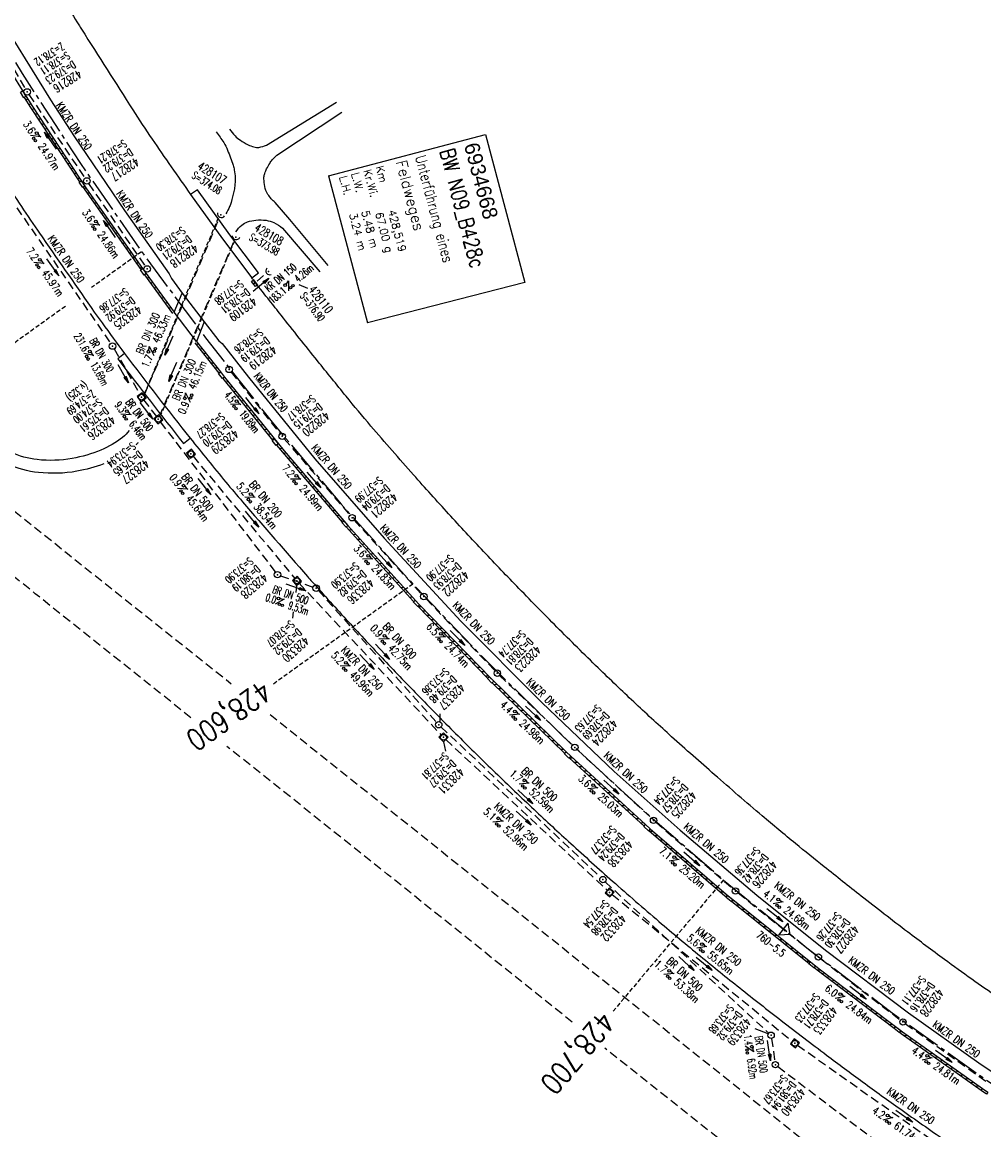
# Model space of a CAD drawing. Extents: x 450316 to 454644, y 428795 to 436505.
# Tile 5 of 256: x 453074 to 453298, y 429508 to 429766. Entities that reach past the tile are written whole.
import ezdxf
from ezdxf.enums import TextEntityAlignment as Align

# ---------------------------------------------------------------- set-up
doc = ezdxf.new("R2010")
doc.units = 0
doc.header["$LTSCALE"] = 2
doc.header["$MEASUREMENT"] = 0
for name, pattern in [('ACHSE', [5.5, 4, -0.5, 0.5, -0.5]), ('AUSGEZOGEN', [0]), ('GESTRICH-X2', [1.5, 1, -0.5]), ('GESTRICHELT', [0.75, 0.5, -0.25])]:
    doc.linetypes.add(name, pattern=pattern)
doc.layers.get('0').update_dxf_attribs({"linetype": 'CONTINUOUS'})
for name, color, linetype in [('ACHSETOP', 1, 'ACHSE'), ('BAUWO', 1, 'CONTINUOUS'), ('BAUWUTOP', 1, 'GESTRICHELT'), ('BW-SCHRIFT', 1, 'AUSGEZOGEN'), ('FBR', 8, 'CONTINUOUS'), ('HEKTOM', 1, 'GESTRICHELT'), ('KANAL', 7, 'GESTRICH-X2'), ('Netzknoten_PKT', 7, 'CONTINUOUS'), ('Netzknoten_PKT-NR', 7, 'CONTINUOUS'), ('Netzknoten_SIGNATUR', 7, 'CONTINUOUS'), ('PFEIL', 7, 'CONTINUOUS'), ('RINNE', 8, 'CONTINUOUS'), ('SCHACHTNR', 6, 'CONTINUOUS'), ('SCHRIFT', 7, 'AUSGEZOGEN'), ('SCHSYMBOL', 7, 'CONTINUOUS'), ('TEXTO', 4, 'CONTINUOUS'), ('TEXTU', 4, 'CONTINUOUS'), ('WEG', 8, 'AUSGEZOGEN')]:
    doc.layers.add(name, color=color, linetype=linetype)
doc.styles.add('ROMANS', font='romans.shx', dxfattribs={"width": 0.8})
doc.styles.add('UNIR-O', font='unir_o.shx', dxfattribs={"height": 2.5})

# ---------------------------------------------------------------- blocks, each defined once
blk = doc.blocks.new('40')
at = {"color": 0}
blk.add_arc((0.02, 0.31), 0.91, 192.5363, 347.4637, dxfattribs=at)
blk.add_point((0, 0), dxfattribs=at)
blk = doc.blocks.new('20')
blk.add_lwpolyline([(-0.75, -0.75), (0.75, -0.75), (0.75, 0.75), (-0.75, 0.75)], close=True)
blk.add_circle((0, 0), 0.676)
blk.add_point((0, 0))
blk = doc.blocks.new('PROM')
blk.add_line((1.57, 1.82), (0.02, 0.02))
for centre, radius in [((0.32, 1.51), 0.317), ((0.94, 0.29), 0.283), ((1.64, 0.29), 0.283)]:
    blk.add_circle(centre, radius)
blk.add_arc((0.99, 2.68), 1.03, 239.1414, 303.3549)
blk = doc.blocks.new('PFEIL2')
at = {"color": 0}
for p, q in [((0.88, 0), (-2.4, -0.01)), ((0.88, -0.27), (0.88, 0.28)), ((0.88, 0.28), (2.43, 0.01)), ((0.91, 0.27), (0.88, 0.26)), ((0.97, 0.26), (0.88, 0.25)), ((1.02, 0.25), (0.88, 0.23)), ((1.07, 0.24), (0.88, 0.21)), ((1.13, 0.23), (0.88, 0.19)), ((1.18, 0.22), (0.88, 0.17)), ((1.24, 0.21), (0.88, 0.15)), ((1.29, 0.21), (0.88, 0.14)), ((1.34, 0.2), (0.88, 0.12)), ((1.4, 0.19), (0.88, 0.1)), ((1.45, 0.18), (0.88, 0.08)), ((1.51, 0.17), (0.88, 0.06)), ((1.56, 0.16), (0.88, 0.04)), ((1.61, 0.15), (0.88, 0.02)), ((1.67, 0.14), (0.88, 0.01)), ((1.72, 0.13), (0.88, -0.01)), ((1.78, 0.12), (0.88, -0.03)), ((1.83, 0.11), (0.88, -0.05)), ((1.88, 0.1), (0.88, -0.07)), ((1.94, 0.09), (0.88, -0.09)), ((2.05, 0.08), (0.88, -0.12)), ((1.99, 0.08), (0.88, -0.11)), ((2.1, 0.07), (0.88, -0.14)), ((2.15, 0.06), (0.88, -0.16)), ((2.21, 0.05), (0.88, -0.18)), ((2.26, 0.04), (0.88, -0.2)), ((2.32, 0.03), (0.88, -0.22)), ((2.37, 0.02), (0.88, -0.23)), ((2.42, 0.01), (0.88, -0.25)), ((2.43, 0.01), (0.88, -0.27))]:
    blk.add_line(p, q, dxfattribs=at)
blk = doc.blocks.new('GST')
at = {"color": 0}
blk.add_circle((0, 0), 0.75, dxfattribs=at)
blk.add_point((0, 0), dxfattribs=at)
blk = doc.blocks.new('10')
blk.add_blockref('GST', (0, 0))
blk = doc.blocks.new('30')
at = {"color": 0}
for p, q in [((-0.75, -0.29), (-0.75, 0.29)), ((-0.75, 0.29), (0.75, 0.29)), ((0.75, 0.29), (0.75, -0.29)), ((0.75, -0.29), (-0.75, -0.29))]:
    blk.add_line(p, q, dxfattribs=at)
blk.add_point((0, 0), dxfattribs=at)
blk = doc.blocks.new('PKT')
at = {"color": 0}
blk.add_circle((0, 0), 0.15, dxfattribs=at)
blk.add_point((0, 0), dxfattribs=at)
blk = doc.blocks.new('Station_Netzknoten')
at = {"layer": 'Netzknoten_SIGNATUR'}
for p, q in [((-1.75, 0.5), (1.75, 0.5)), ((0, -1.5), (-1.75, 0.5)), ((0, -1.5), (1.75, 0.5))]:
    blk.add_line(p, q, dxfattribs=at)
blk.add_point((0, 0), dxfattribs=at)

msp = doc.modelspace()

# ---------------------------------------------------------------- linework, layer by layer
for points in [[(453073.85, 429749.62), (453074.66, 429748.35), (453074.17, 429748.04), (453073.36, 429749.31)], [(453087.53, 429728.68), (453088.37, 429727.44), (453087.89, 429727.11), (453087.04, 429728.35)], [(453101.78, 429708.27), (453102.66, 429707.06), (453102.19, 429706.71), (453101.31, 429707.93)], [(453119.95, 429684.13), (453120.89, 429682.95), (453120.43, 429682.59), (453119.49, 429683.77)], [(453132.43, 429668.56), (453133.38, 429667.4), (453132.93, 429667.03), (453131.98, 429668.19)], [(453148.66, 429649.46), (453149.65, 429648.33), (453149.21, 429647.95), (453148.22, 429649.07)], [(453165.28, 429630.95), (453166.3, 429629.85), (453165.88, 429629.45), (453164.85, 429630.55)], [(453182.53, 429613.12), (453183.59, 429612.05), (453183.18, 429611.64), (453182.12, 429612.71)], [(453200.44, 429595.63), (453201.52, 429594.59), (453201.12, 429594.17), (453200.03, 429595.21)], [(453218.94, 429578.64), (453220.06, 429577.64), (453219.67, 429577.2), (453218.55, 429578.21)], [(453238.07, 429562.15), (453239.24, 429561.21), (453238.88, 429560.76), (453237.71, 429561.7)], [(453257.34, 429546.66), (453258.51, 429545.71), (453258.15, 429545.26), (453256.98, 429546.2)], [(453277.18, 429531.59), (453278.38, 429530.68), (453278.02, 429530.22), (453276.82, 429531.12)], [(453297.42, 429517.17), (453298.66, 429516.33), (453298.34, 429515.84), (453297.09, 429516.69)]]:
    msp.add_lwpolyline(points, close=True)
at = {"layer": 'ACHSETOP', "flags": 128}
msp.add_lwpolyline([(452882.25, 430569.49), (452879.03, 430544.7), (452876.58, 430519.82), (452874.91, 430494.88), (452874.02, 430469.89), (452873.92, 430444.9), (452874.59, 430419.91), (452876.05, 430394.95), (452878.29, 430370.05), (452881.31, 430345.23), (452885.25, 430320.53), (452889.66, 430295.95), (452894.99, 430271.52), (452901.08, 430247.28), (452903.96, 430236.83), (452907.81, 430223.2), (452914.61, 430199.14), (452921.4, 430175.08), (452928.2, 430151.02), (452934.99, 430126.97), (452941.79, 430102.91), (452948.59, 430078.85), (452955.39, 430054.79), (452962.18, 430030.73), (452968.98, 430006.67), (452975.78, 429982.61), (452981.97, 429960.67), (452982.57, 429958.56), (452989.81, 429934.63), (452997.79, 429910.94), (453006.51, 429887.51), (453015.96, 429864.36), (453026.12, 429841.52), (453036.99, 429819.01), (453048.56, 429796.85), (453060.82, 429775.06), (453073.75, 429753.67), (453087.35, 429732.69), (453101.59, 429712.15), (453116.47, 429692.06), (453131.97, 429672.44), (453148.07, 429653.32), (453164.77, 429634.71), (453182.03, 429616.64), (453199.86, 429599.1), (453218.22, 429582.14), (453237.1, 429565.76), (453256.49, 429549.97), (453276.36, 429534.8), (453296.69, 429520.26), (453317.47, 429506.36), (453338.67, 429493.12), (453360.28, 429480.54), (453382.27, 429468.65), (453404.61, 429457.45), (453427.3, 429446.95), (453450.31, 429437.17), (453455.65, 429435.02), (453473.53, 429427.89), (453496.75, 429418.64), (453519.97, 429409.38), (453543.2, 429400.12), (453566.42, 429390.87), (453589.64, 429381.61), (453612.87, 429372.36), (453636.09, 429363.1), (453659.31, 429353.84), (453682.54, 429344.59), (453705.76, 429335.33), (453728.98, 429326.08), (453752.21, 429316.82), (453775.43, 429307.57), (453798.65, 429298.31), (453821.88, 429289.05), (453845.1, 429279.8), (453868.32, 429270.54), (453891.55, 429261.28), (453896.83, 429259.18), (453961.22, 429233.52, -0.000003), (453966.34, 429231.47, -0.000001), (453992.07, 429221.22, -0.003794), (454011.42, 429213.34, -0.001728), (454053.72, 429195.55, -0.007748), (454090.31, 429179.35, -0.005168), (454144.52, 429153.66, -0.006197), (454189.08, 429131.27, -0.006166), (454233.31, 429107.68, -0.005197), (454276.72, 429083.23, -0.005161), (454319.92, 429057.71, -0.004418), (454344.17, 429042.75, -0.003181), (454377.54, 429021.46, -0.001663), (454389.57, 429013.62)], format="xyb", dxfattribs=at)
at = {"layer": 'BAUWO', "flags": 128}
for points in [[(453127.26, 429706.06), (453128.81, 429707.24), (453122.16, 429716.08), (453114.61, 429726.6), (453113.01, 429725.48)], [(453113.01, 429725.48), (453120.42, 429715.18), (453127.26, 429706.06)]]:
    msp.add_lwpolyline(points, dxfattribs=at)
msp.add_lwpolyline([(453109.18, 429698.08), (453111.07, 429702.47), (453116.13, 429695.85), (453114.4, 429691.26)], close=True, dxfattribs=at)
at = {"layer": 'BAUWO'}
msp.add_lwpolyline([(453097.63, 429688.44), (453096.07, 429687.23, 0.006574), (453111.34, 429667.5), (453112.89, 429668.7)], format="xyb", dxfattribs=at)
msp.add_arc((454024.04, 430388.94), 1161.45, 217.09464, 218.3254, dxfattribs=at)
at = {"layer": 'BAUWUTOP'}
for p, q in [((453102.29, 429679.07), (453119.42, 429719.9)), ((453123.21, 429714.68), (453106.06, 429674.2))]:
    msp.add_line(p, q, dxfattribs=at)
at = {"layer": 'BW-SCHRIFT'}
for p, q in [((453145.12, 429729.82), (453181.68, 429739.48)), ((453181.68, 429739.48), (453190.81, 429704.99)), ((453145.12, 429729.82), (453154.17, 429695.62)), ((453190.85, 429704.99), (453154.17, 429695.62))]:
    msp.add_line(p, q, dxfattribs=at)
at = {"layer": 'FBR', "flags": 128}
for points in [[(453276.71, 431178.63, -0.000118), (453287.06, 431188.26, -0.000276), (453291.49, 431192.36, -0.000001), (453311.41, 431210.82, -0.000243), (453311.47, 431210.88, -0.000468), (453320.71, 431219.4, 0.000406), (453331.34, 431229.21, 0.000197), (453340.22, 431237.43, -0.00015), (453349.11, 431245.64, -0.000461), (453368.01, 431263.09, 0.000541), (453384.11, 431277.95, 0.000242), (453392.43, 431285.66, -0.000279)], [(453080.47, 429775.72, 0.002854), (453086.95, 429765.03, 0.003811), (453087.6, 429763.99, 0.000211), (453099.52, 429745.25, 0.008073), (453104.01, 429738.42, 0.004186), (453113.01, 429725.48)], [(453118.95, 429740.1, -0.02807), (453120.7, 429737.6, -0.042778), (453121.6, 429735.8, -0.012198), (453122.9, 429732.32, -0.040511), (453123.18, 429731.23, -0.035456), (453123.37, 429729.34, -0.035819), (453123.29, 429727.46, -0.026072), (453123.07, 429726.18, -0.013016), (453122.44, 429723.66, -0.040286), (453122.08, 429722.66, -0.022909), (453121.21, 429720.99)]]:
    msp.add_lwpolyline(points, format="xyb", dxfattribs=at)
for points in [[(452958.85, 430051.24), (452973.17, 430000.39), (452985.61, 429956.45), (452992.21, 429934.76), (452996.38, 429922.08), (453003.71, 429901.49), (453011.7, 429880.75), (453020.65, 429859.36), (453030.98, 429836.58), (453042.26, 429813.67), (453053.73, 429792.29), (453066.89, 429769.33), (453080.35, 429747.57), (453085.99, 429738.92), (453097.58, 429721.76), (453107.99, 429706.98), (453108.52, 429705.95), (453111.07, 429702.47)], [(452962.16, 430023.18), (452969.19, 429998.31), (452976.65, 429971.98), (452983.1, 429949.55), (452989.73, 429928.39), (452997.2, 429906.57), (453006.71, 429881.48), (453016.62, 429857.67), (453027.05, 429834.68), (453037.92, 429812.64), (453049.12, 429791.44), (453061.85, 429769.23), (453072.97, 429751.01), (453076.15, 429746.03), (453088.77, 429726.82), (453101.78, 429708.27), (453109.18, 429698.08)], [(453116.13, 429695.85), (453119.57, 429691.4), (453120.34, 429690.75), (453126.47, 429682.95), (453141.95, 429663.92), (453158.05, 429645.4), (453175.96, 429626.08), (453194.79, 429607.12), (453211.66, 429591.06), (453227.01, 429577.33), (453244.83, 429562.21), (453260.85, 429549.37), (453280.18, 429534.77), (453296.57, 429523.11), (453317.57, 429508.98), (453340.14, 429494.83), (453350.74, 429488.55), (453372.62, 429476.32), (453396.32, 429463.98), (453396.65, 429463.74)]]:
    msp.add_lwpolyline(points, dxfattribs=at)
at = {"layer": 'FBR'}
for points in [[(453044.39, 429769.34, 0.001066), (453050.9, 429758.61, 0.001075), (453059.44, 429744.69, 0.002093), (453063.87, 429737.57, 0.0057), (453068.83, 429729.85, 0.003428), (453077.32, 429717.18, 0.002473), (453078.57, 429715.37, 0.000259), (453090.57, 429698.1, 0.005652), (453092.39, 429695.55, 0.00201), (453097.63, 429688.44)], [(453122.04, 429740.73, 0.042699), (453123.34, 429739.15, 0.053949), (453124.59, 429738.12, 0.029851), (453126.39, 429737.09, 0.042647), (453127.74, 429736.56, 0.111998), (453128.89, 429736.48, 0.070082), (453130.64, 429737.01), (453146.95, 429747.01)], [(453145.07, 429708.91), (453136.11, 429719.68), (453132.69, 429723.63, -0.079403), (453131.01, 429725.52, -0.100103), (453130.28, 429727.39, -0.01767), (453130.05, 429729.13, -0.072135), (453130.07, 429729.56, -0.023313), (453130.27, 429730.39, -0.031177), (453130.49, 429731, -0.023269), (453130.7, 429731.44, -0.007673), (453131.43, 429732.73, -0.045491), (453132.01, 429733.54, -0.029778), (453133.07, 429734.63), (453148.22, 429744.71)], [(453123.56, 429716.76, -0.072351), (453124.93, 429718.37, -0.100399), (453126.26, 429719.13, -0.060181), (453128.21, 429719.52, -0.050077), (453130.59, 429719.47, -0.082576), (453132.4, 429718.93, -0.065378), (453134.39, 429717.62), (453143.08, 429707.47)], [(453307.13, 429534.09, -0.002408), (453294.9, 429542.64, -0.004595), (453288.56, 429547.22, -0.004374), (453279.97, 429553.64, -0.003429), (453269.15, 429562.01, -0.002346), (453260.56, 429568.81, -0.002984), (453253.86, 429574.23, -0.004663), (453246.12, 429580.69, -0.003204), (453235.01, 429590.28, -0.00393), (453225.03, 429599.13, -0.004644), (453216.72, 429606.76, -0.004794), (453208.52, 429614.58, -0.004022), (453198.92, 429624.06, -0.003277), (453189.47, 429633.68, -0.003713), (453181.24, 429642.28, -0.003808), (453173.09, 429651.07, -0.003735), (453164.92, 429660.15, -0.004116), (453154.99, 429671.54, -0.00688), (453149.21, 429678.48, -0.001429), (453142.55, 429686.73, -0.001115), (453134.07, 429697.37, -0.000512), (453131.36, 429700.79, -0.000421), (453128.07, 429704.96, -0.009124), (453127.97, 429705.08, -0.00118), (453127.26, 429706.06, 0.00118)], [(453112.89, 429668.7, 0.00302), (453121.21, 429658.45, 0.006687), (453125.07, 429653.9, 0.00023), (453140.22, 429636.47, 0.003233), (453141.31, 429635.24, 0.003446), (453149.77, 429625.9, 0.003553), (453158.1, 429616.96, 0.003795), (453166.35, 429608.36, 0.003555), (453175.28, 429599.32, 0.003634), (453183.95, 429590.79, 0.003533), (453192.99, 429582.16, 0.003971), (453201.53, 429574.24, 0.003537), (453211.25, 429565.5, 0.004521), (453222.07, 429556.07, 0.005143), (453231.74, 429547.97, 0.00365), (453240.87, 429540.6, 0.003476), (453250.56, 429532.99, 0.002933), (453261.1, 429524.94, 0.003713), (453269.51, 429518.69, 0.003806), (453278.37, 429512.3, 0.003336), (453288.59, 429505.16, 0.003335), (453301.59, 429496.34, 0.007291)]]:
    msp.add_lwpolyline(points, format="xyb", dxfattribs=at)
for points in [[(453114.4, 429691.26), (453119.95, 429684.13)], [(453120.89, 429682.95), (453134.76, 429665.73), (453149.55, 429648.42), (453166.13, 429630.03), (453182.89, 429612.77), (453200.44, 429595.63)], [(453201.52, 429594.59), (453218.94, 429578.64)], [(453220.06, 429577.64), (453237.72, 429562.44), (453259.35, 429545.04), (453278.77, 429530.39), (453297.42, 429517.17)]]:
    msp.add_lwpolyline(points, dxfattribs=at)
at = {"layer": 'HEKTOM'}
for p, q in [((453101.59, 429712.16), (453089.95, 429703.8)), ((453083.83, 429699.41), (453069.09, 429688.84)), ((453164.77, 429634.71), (453132.27, 429611.4)), ((453237.1, 429565.76), (453211.37, 429535.14))]:
    msp.add_line(p, q, dxfattribs=at)
at = {"layer": 'KANAL'}
for p, q in [((453061.12, 429772.81), (453074.56, 429750.06)), ((453075.34, 429748.78), (453088.41, 429729.28)), ((453069.09, 429727.34), (453094.41, 429690.78)), ((453089.25, 429728.03), (453102.44, 429708.75)), ((453102.21, 429678.65), (453119.75, 429720.06)), ((453105.78, 429673.81), (453123.22, 429714.91)), ((453128.47, 429705.31), (453130.56, 429707.06)), ((453095.19, 429689.5), (453101.19, 429678.91)), ((453122.44, 429684.12), (453133.88, 429669.72)), ((453102.03, 429677.66), (453105.03, 429673.72)), ((453105.94, 429672.5), (453132.78, 429637.47)), ((453134.81, 429668.56), (453150.12, 429650.75)), ((453113.56, 429664.5), (453137.28, 429636.03)), ((453151.09, 429649.62), (453166.81, 429632.34)), ((453133.94, 429636.66), (453141.53, 429634)), ((453138.25, 429634.91), (453171.38, 429599.53)), ((453142.75, 429633.19), (453170.28, 429602.5)), ((453167.84, 429631.25), (453183.91, 429614.47)), ((453184.97, 429613.41), (453201.94, 429597.16)), ((453171.31, 429601.41), (453208.47, 429566.34)), ((453172.44, 429598.47), (453210.03, 429563.34)), ((453203.03, 429596.12), (453220.28, 429580.16)), ((453221.41, 429579.16), (453239.34, 429563.66)), ((453209.56, 429565.31), (453247.63, 429530.06)), ((453211.19, 429562.37), (453253.16, 429528.16)), ((453240.5, 429562.72), (453258.62, 429548.25)), ((453259.78, 429547.34), (453278.31, 429533.09)), ((453279.5, 429532.22), (453298.47, 429518.66)), ((453248.28, 429528.81), (453249.06, 429523.44)), ((453254.34, 429527.25), (453303.53, 429492.5)), ((453249.78, 429522.25), (453334.47, 429458.09))]:
    msp.add_line(p, q, dxfattribs=at)
at = {"layer": 'RINNE'}
for p, q in [((453074.44, 429747.78), (453075.11, 429747.66)), ((453075.17, 429746.63), (453075.84, 429746.51)), ((453075.91, 429745.48), (453076.59, 429745.36)), ((453076.66, 429744.33), (453077.34, 429744.21)), ((453077.42, 429743.18), (453078.1, 429743.06)), ((453078.18, 429742.03), (453078.85, 429741.91)), ((453078.93, 429740.88), (453079.61, 429740.76)), ((453079.69, 429739.73), (453080.37, 429739.61)), ((453080.45, 429738.58), (453081.12, 429738.46)), ((453081.2, 429737.43), (453081.88, 429737.31)), ((453081.96, 429736.28), (453082.64, 429736.16)), ((453082.71, 429735.13), (453083.39, 429735.01)), ((453083.47, 429733.98), (453084.15, 429733.86)), ((453084.23, 429732.83), (453084.9, 429732.71)), ((453084.98, 429731.68), (453085.66, 429731.55)), ((453085.74, 429730.52), (453086.42, 429730.4)), ((453086.49, 429729.37), (453087.17, 429729.25)), ((453088.01, 429727.07), (453088.69, 429726.95)), ((453088.79, 429725.92), (453089.49, 429725.79)), ((453089.61, 429724.76), (453090.31, 429724.63)), ((453090.42, 429723.59), (453091.12, 429723.47)), ((453091.24, 429722.43), (453091.94, 429722.31)), ((453092.05, 429721.27), (453092.75, 429721.15)), ((453092.87, 429720.11), (453093.57, 429719.99)), ((453093.68, 429718.95), (453094.38, 429718.82)), ((453094.5, 429717.79), (453095.19, 429717.66)), ((453095.31, 429716.63), (453096.01, 429716.5)), ((453096.13, 429715.47), (453096.82, 429715.34)), ((453096.94, 429714.3), (453097.64, 429714.18)), ((453097.75, 429713.14), (453098.45, 429713.02)), ((453098.57, 429711.98), (453099.27, 429711.86)), ((453099.38, 429710.82), (453100.08, 429710.7)), ((453100.2, 429709.66), (453100.9, 429709.54)), ((453101.01, 429708.5), (453101.71, 429708.37)), ((453102.69, 429706.17), (453103.4, 429706.04)), ((453103.54, 429705), (453104.25, 429704.87)), ((453104.38, 429703.83), (453105.09, 429703.71)), ((453105.23, 429702.67), (453105.94, 429702.54)), ((453106.08, 429701.5), (453106.79, 429701.37)), ((453106.93, 429700.33), (453107.64, 429700.21)), ((453107.77, 429699.17), (453108.48, 429699.04)), ((453114.19, 429690.71), (453114.88, 429690.63)), ((453115.05, 429689.61), (453115.74, 429689.53)), ((453115.91, 429688.5), (453116.6, 429688.43)), ((453116.77, 429687.4), (453117.46, 429687.32)), ((453117.63, 429686.3), (453118.32, 429686.22)), ((453118.49, 429685.19), (453119.18, 429685.11)), ((453119.35, 429684.09), (453119.83, 429684.04)), ((453120.84, 429682.92), (453120.92, 429682.91)), ((453121.11, 429681.88), (453121.82, 429681.8)), ((453122, 429680.77), (453122.71, 429680.69)), ((453122.89, 429679.66), (453123.6, 429679.58)), ((453123.79, 429678.56), (453124.49, 429678.48)), ((453124.68, 429677.45), (453125.38, 429677.37)), ((453125.57, 429676.34), (453126.28, 429676.26)), ((453126.46, 429675.24), (453127.17, 429675.16)), ((453127.35, 429674.13), (453128.06, 429674.05)), ((453128.24, 429673.02), (453128.95, 429672.94)), ((453129.14, 429671.92), (453129.84, 429671.84)), ((453130.03, 429670.81), (453130.73, 429670.73)), ((453130.92, 429669.7), (453131.63, 429669.62)), ((453131.81, 429668.59), (453132.39, 429668.53)), ((453133.4, 429667.41), (453133.41, 429667.41)), ((453133.6, 429666.38), (453134.3, 429666.3)), ((453134.49, 429665.27), (453135.22, 429665.19)), ((453135.45, 429664.16), (453136.17, 429664.08)), ((453136.4, 429663.05), (453137.13, 429662.96)), ((453137.35, 429661.93), (453138.08, 429661.85)), ((453138.3, 429660.82), (453139.03, 429660.74)), ((453139.25, 429659.7), (453139.98, 429659.62)), ((453140.2, 429658.59), (453140.93, 429658.51)), ((453141.16, 429657.48), (453141.88, 429657.39)), ((453142.11, 429656.36), (453142.84, 429656.28)), ((453143.06, 429655.25), (453143.79, 429655.17)), ((453144.01, 429654.14), (453144.74, 429654.05)), ((453144.96, 429653.02), (453145.69, 429652.94)), ((453145.91, 429651.91), (453146.64, 429651.83)), ((453146.87, 429650.79), (453147.59, 429650.71)), ((453147.82, 429649.68), (453148.55, 429649.6)), ((453149.76, 429647.45), (453150.5, 429647.36)), ((453150.77, 429646.33), (453151.51, 429646.24)), ((453151.78, 429645.21), (453152.53, 429645.12)), ((453152.79, 429644.09), (453153.54, 429644)), ((453153.8, 429642.97), (453154.55, 429642.88)), ((453154.81, 429641.85), (453155.56, 429641.76)), ((453155.82, 429640.73), (453156.57, 429640.64)), ((453156.83, 429639.61), (453157.58, 429639.52)), ((453157.84, 429638.49), (453158.59, 429638.4)), ((453158.85, 429637.37), (453159.6, 429637.28)), ((453159.86, 429636.25), (453160.61, 429636.16)), ((453160.87, 429635.13), (453161.62, 429635.04)), ((453161.88, 429634.01), (453162.63, 429633.92)), ((453162.89, 429632.88), (453163.64, 429632.8)), ((453163.9, 429631.76), (453164.65, 429631.68)), ((453164.91, 429630.64), (453164.94, 429630.64)), ((453165.99, 429629.46), (453166.69, 429629.45)), ((453166.97, 429628.45), (453167.67, 429628.45)), ((453167.95, 429627.45), (453168.65, 429627.44)), ((453168.92, 429626.44), (453169.63, 429626.43)), ((453169.9, 429625.43), (453170.6, 429625.43)), ((453170.88, 429624.43), (453171.58, 429624.42)), ((453171.85, 429623.42), (453172.56, 429623.41)), ((453172.83, 429622.41), (453173.53, 429622.41)), ((453173.81, 429621.41), (453174.51, 429621.4)), ((453174.78, 429620.4), (453175.49, 429620.39)), ((453175.76, 429619.39), (453176.46, 429619.39)), ((453176.74, 429618.39), (453177.44, 429618.38)), ((453177.71, 429617.38), (453178.42, 429617.37)), ((453178.69, 429616.37), (453179.39, 429616.37)), ((453179.67, 429615.37), (453180.37, 429615.36)), ((453180.64, 429614.36), (453181.35, 429614.35)), ((453181.62, 429613.35), (453182.32, 429613.35)), ((453183.63, 429611.34), (453184.35, 429611.33)), ((453184.66, 429610.33), (453185.39, 429610.33)), ((453185.7, 429609.32), (453186.42, 429609.32)), ((453186.73, 429608.32), (453187.45, 429608.31)), ((453187.76, 429607.31), (453188.48, 429607.31)), ((453188.79, 429606.3), (453189.51, 429606.3)), ((453189.82, 429605.3), (453190.54, 429605.29)), ((453190.85, 429604.29), (453191.57, 429604.28)), ((453191.89, 429603.28), (453192.61, 429603.28)), ((453192.92, 429602.28), (453193.64, 429602.27)), ((453193.95, 429601.27), (453194.67, 429601.26)), ((453194.98, 429600.26), (453195.7, 429600.26)), ((453196.01, 429599.25), (453196.73, 429599.25)), ((453197.04, 429598.25), (453197.76, 429598.24)), ((453198.07, 429597.24), (453198.8, 429597.24)), ((453199.11, 429596.23), (453199.83, 429596.23)), ((453201.19, 429594.22), (453201.93, 429594.21)), ((453202.29, 429593.21), (453203.03, 429593.21)), ((453203.39, 429592.2), (453204.13, 429592.2)), ((453204.49, 429591.2), (453205.23, 429591.19)), ((453205.59, 429590.19), (453206.33, 429590.18)), ((453206.69, 429589.18), (453207.44, 429589.18)), ((453207.79, 429588.17), (453208.54, 429588.17)), ((453208.89, 429587.17), (453209.64, 429587.16)), ((453209.99, 429586.16), (453210.74, 429586.15)), ((453211.09, 429585.15), (453211.84, 429585.15)), ((453212.19, 429584.14), (453212.94, 429584.14)), ((453213.29, 429583.14), (453214.04, 429583.13)), ((453214.39, 429582.13), (453215.14, 429582.12)), ((453215.49, 429581.12), (453216.24, 429581.12)), ((453216.59, 429580.11), (453217.34, 429580.11)), ((453217.69, 429579.11), (453218.44, 429579.1)), ((453219.93, 429577.09), (453220.7, 429577.09)), ((453221.1, 429576.08), (453221.87, 429576.08)), ((453222.27, 429575.07), (453223.04, 429575.07)), ((453223.44, 429574.07), (453224.21, 429574.06)), ((453224.61, 429573.06), (453225.39, 429573.05)), ((453225.78, 429572.05), (453226.56, 429572.05)), ((453226.96, 429571.04), (453227.73, 429571.04)), ((453228.13, 429570.03), (453228.9, 429570.03)), ((453229.3, 429569.03), (453230.07, 429569.02)), ((453230.47, 429568.02), (453231.24, 429568.01)), ((453231.64, 429567.01), (453232.41, 429567.01)), ((453232.81, 429566), (453233.58, 429566)), ((453233.98, 429564.99), (453234.75, 429564.99)), ((453235.15, 429563.99), (453235.93, 429563.98)), ((453236.32, 429562.98), (453237.1, 429562.97)), ((453237.5, 429561.97), (453237.92, 429561.97)), ((453239.04, 429560.96), (453239.56, 429560.96)), ((453240.01, 429559.95), (453240.82, 429559.95)), ((453241.27, 429558.94), (453242.07, 429558.94)), ((453242.52, 429557.94), (453243.32, 429557.93)), ((453243.78, 429556.93), (453244.58, 429556.92)), ((453245.03, 429555.92), (453245.83, 429555.91)), ((453246.28, 429554.91), (453247.09, 429554.9)), ((453247.54, 429553.9), (453248.34, 429553.9)), ((453248.79, 429552.89), (453249.59, 429552.89)), ((453250.05, 429551.88), (453250.85, 429551.88)), ((453251.3, 429550.88), (453252.1, 429550.87)), ((453252.56, 429549.87), (453253.36, 429549.86)), ((453253.81, 429548.86), (453254.61, 429548.85)), ((453255.07, 429547.85), (453255.86, 429547.84)), ((453256.32, 429546.84), (453257.12, 429546.84)), ((453258.83, 429544.82), (453259.64, 429544.82)), ((453259.94, 429543.97), (453260.64, 429544.07)), ((453261.07, 429543.12), (453261.77, 429543.22)), ((453262.2, 429542.27), (453262.9, 429542.36)), ((453263.33, 429541.41), (453264.03, 429541.51)), ((453264.46, 429540.56), (453265.16, 429540.66)), ((453265.58, 429539.71), (453266.28, 429539.81)), ((453266.71, 429538.86), (453267.41, 429538.96)), ((453267.84, 429538.01), (453268.54, 429538.1)), ((453268.97, 429537.15), (453269.67, 429537.25)), ((453270.1, 429536.3), (453270.8, 429536.4)), ((453271.23, 429535.45), (453271.93, 429535.55)), ((453272.36, 429534.6), (453273.06, 429534.7)), ((453273.49, 429533.75), (453274.19, 429533.85)), ((453274.61, 429532.9), (453275.32, 429532.99)), ((453275.74, 429532.04), (453276.44, 429532.14)), ((453278.13, 429530.36), (453278.7, 429530.44)), ((453279.17, 429529.49), (453279.89, 429529.59)), ((453280.36, 429528.65), (453281.08, 429528.75)), ((453281.55, 429527.81), (453282.27, 429527.91)), ((453282.74, 429526.96), (453283.46, 429527.06)), ((453283.93, 429526.12), (453284.65, 429526.22)), ((453285.12, 429525.28), (453285.84, 429525.38)), ((453286.31, 429524.43), (453287.03, 429524.53)), ((453287.5, 429523.59), (453288.22, 429523.69)), ((453288.69, 429522.75), (453289.41, 429522.85)), ((453289.88, 429521.9), (453290.6, 429522)), ((453291.07, 429521.06), (453291.79, 429521.16)), ((453292.26, 429520.22), (453292.98, 429520.32)), ((453293.45, 429519.37), (453294.17, 429519.47)), ((453294.64, 429518.53), (453295.36, 429518.63)), ((453295.83, 429517.69), (453296.55, 429517.79)), ((453297.02, 429516.84), (453297.22, 429516.87))]:
    msp.add_line(p, q, dxfattribs=at)
for points in [[(452962.16, 430023.18), (452969.19, 429998.31), (452976.65, 429971.98), (452983.1, 429949.55), (452989.73, 429928.39), (452997.2, 429906.57), (453006.71, 429881.48), (453016.62, 429857.67), (453027.05, 429834.68), (453037.92, 429812.64), (453049.12, 429791.44), (453061.85, 429769.23), (453072.97, 429751.01), (453076.15, 429746.03), (453088.77, 429726.82), (453101.78, 429708.27), (453109.18, 429698.08)], [(453074.24, 429748.08), (453075.73, 429745.76), (453087.13, 429728.41)], [(453087.95, 429727.16), (453088.36, 429726.54), (453101.38, 429707.98)], [(453102.26, 429706.76), (453108.78, 429697.78)], [(453114, 429690.95), (453119.56, 429683.82)], [(453120.5, 429682.64), (453132.07, 429668.27)], [(453133.02, 429667.1), (453134.37, 429665.41), (453148.27, 429649.15)], [(453149.25, 429648.01), (453164.92, 429630.63)], [(453165.94, 429629.52), (453182.18, 429612.77)], [(453166.31, 429629.86), (453182.54, 429613.13)], [(453183.25, 429611.71), (453200.09, 429595.27)], [(453183.6, 429612.07), (453200.44, 429595.63)], [(453201.17, 429594.23), (453218.61, 429578.27)], [(453219.73, 429577.26), (453237.4, 429562.05), (453237.76, 429561.76)], [(453220.05, 429577.65), (453237.72, 429562.44), (453259.35, 429545.04), (453278.77, 429530.39), (453297.43, 429517.16)], [(453238.93, 429560.82), (453257.03, 429546.27)], [(453258.2, 429545.33), (453259.19, 429544.54)], [(453259.19, 429544.54), (453276.87, 429531.19)], [(453278.07, 429530.29), (453278.47, 429529.98), (453297.14, 429516.76)]]:
    msp.add_lwpolyline(points, dxfattribs=at)
at = {"layer": 'SCHACHTNR'}
for p, q in [((453138.21, 429704.55), (453140.26, 429703.68)), ((453137.67, 429634.41), (453137.47, 429632.76)), ((453136.91, 429628.24), (453136.72, 429626.77)), ((453171.08, 429602.57), (453171.1, 429604.47)), ((453171.92, 429597.91), (453172.38, 429595.76)), ((453247.54, 429529.88), (453244.44, 429531.07))]:
    msp.add_line(p, q, dxfattribs=at)
at = {"layer": 'SCHRIFT', "linetype": 'GESTRICH-X2', "flags": 128}
for points in [[(452992.56, 429715.7), (453041.32, 429676.15), (453084.33, 429641.82), (453122.47, 429611.47)], [(453113.06, 429603.56), (453076.83, 429632.45), (453033.79, 429666.73), (452984.66, 429705.37)], [(453131.49, 429604.29), (453166.39, 429576.47), (453209.39, 429542.17), (453256.33, 429504.65), (453299.42, 429470.26), (453342.36, 429436.14), (453377.24, 429408.29)], [(453201.84, 429532.64), (453158.89, 429567.02), (453121.44, 429596.88)], [(453449.1, 429335.29), (453418.31, 429359.94), (453375.43, 429394.26), (453334.81, 429426.68), (453291.76, 429461.03), (453248.79, 429495.25), (453209.5, 429526.54)]]:
    msp.add_lwpolyline(points, dxfattribs=at)
at = {"layer": 'WEG'}
for points in [[(453092.78, 429662.72, -0.048708), (453086.49, 429660.99, -0.069339), (453077.55, 429660.69, -0.084516), (453070.47, 429662.67, -0.064068), (453064.8, 429666.31, -0.07763), (453061.13, 429670.51, -0.050231), (453058.97, 429674.85, -0.003241), (453058.5, 429676.11, -0.012327)], [(453098.66, 429670.46, -0.073286), (453097.15, 429668.88, -0.06587), (453092.12, 429665.93, -0.056905), (453085.45, 429663.97, -0.069339), (453077.29, 429663.7, -0.084516), (453071.13, 429665.43, -0.064068), (453066.08, 429668.67, -0.051604), (453063.9, 429670.91, -0.050231)], [(453100.75, 429667.65, -0.017957), (453100.23, 429667.12, -0.06587)]]:
    msp.add_lwpolyline(points, format="xyb", dxfattribs=at)

# ---------------------------------------------------------------- block references
for p, rotation in [((453074.94, 429749.4), 302.3508000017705), ((453088.83, 429728.65), 304.1368999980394), ((453102.87, 429708.14), 305.9144000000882), ((453121.97, 429684.72), 308.0754999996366), ((453134.33, 429669.14), 309.4997000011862), ((453150.6, 429650.17), 311.2889000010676), ((453167.31, 429631.8), 313.0672999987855), ((453184.43, 429613.94), 314.8391000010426), ((453202.47, 429596.65), 316.6279999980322), ((453220.82, 429579.64), 318.4204999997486), ((453239.9, 429563.17), 320.2250000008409), ((453259.2, 429547.79), 321.9921999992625), ((453278.9, 429532.65), 323.7710999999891)]:
    msp.add_blockref('GST', p, dxfattribs=dict(rotation=rotation))
at = {"layer": 'Netzknoten_PKT'}
msp.add_blockref('PKT', (453251.47, 429553.97), dxfattribs=at)
at = {"layer": 'Netzknoten_SIGNATUR', "rotation": 51.51460120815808}
msp.add_blockref('Station_Netzknoten', (453251.47, 429553.97), dxfattribs=at)
at = {"layer": 'PFEIL'}
for p, rotation in [((453080.32, 429738.04), 123.7906), ((453094.08, 429717.43), 124.4132), ((453080.92, 429708.5), 304.6629), ((453129.37, 429704.41), 39.778), ((453107.96, 429690.31), 246.5067), ((453097.33, 429683.72), 299.5423999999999), ((453108.84, 429684.18), 246.9755), ((453102.72, 429675.08), 307.191), ((453127.37, 429676.31), 308.4124), ((453116.22, 429657.42), 307.4723), ((453141.71, 429659), 310.6152), ((453127.29, 429649.83), 309.8190999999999), ((453158.22, 429640.31), 312.2974000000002), ((453137.55, 429633.88), 340.8254), ((453175.15, 429622.17), 313.7898), ((453157.7, 429618.92), 311.8776), ((453154.09, 429616.54), 313.111), ((453192.76, 429604.57), 316.2100000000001), ((453210.97, 429587.41), 317.1776), ((453190.94, 429585.12), 316.6602000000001), ((453190.56, 429580.18), 316.9543), ((453229.71, 429570.65), 319.2046), ((453249.04, 429557.52), 321.4395), ((453228.47, 429546.27), 317.1758), ((453232.58, 429546.17), 320.8191), ((453268.44, 429539.43), 322.4543), ((453247.69, 429525.98), 278.3245), ((453288.4, 429524.62), 324.4094), ((453279.18, 429510.67), 324.7564000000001)]:
    msp.add_blockref('PFEIL2', p, dxfattribs=dict(at, rotation=rotation))
at = {"layer": 'SCHSYMBOL'}
for name, p, rotation in [('40', (453120.04, 429720.75), 336.9712712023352), ('40', (453123.53, 429715.58), 349.3509634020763), ('40', (453131.15, 429707.54), 307.1704), ('30', (453127.88, 429704.82), 307.1845), ('10', (453094.82, 429690.16), 306.6032), ('20', (453101.57, 429678.25), 307.5522), ('20', (453105.47, 429673.11), 308.0033), ('20', (453113.07, 429665.06), 308.7734999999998), ('10', (453133.24, 429636.89), 311.1859), ('20', (453137.75, 429635.46), 311.4687), ('10', (453142.24, 429633.76), 311.7666), ('10', (453170.78, 429601.93), 314.7609999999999), ('20', (453171.89, 429598.99), 314.9618), ('10', (453209.03, 429565.83), 318.4441), ('20', (453210.59, 429562.84), 318.6647), ('10', (453248.18, 429529.55), 322.17), ('20', (453253.73, 429527.68), 322.557), ('10', (453249.18, 429522.7), 322.5163000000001)]:
    msp.add_blockref(name, p, dxfattribs=dict(at, rotation=rotation))
at = {"layer": 'TEXTU'}
for p, rotation in [((453075.71, 429739.21), 303.7906), ((453089.49, 429718.6), 304.4132), ((453076.47, 429709.67), 304.6629), ((453135.76, 429702.98), 39.778), ((453104.42, 429687.95), 66.50669999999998), ((453088.07, 429688.41), 299.5423999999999), ((453112.89, 429677.1), 66.9755), ((453122.3, 429676.66), 308.4124), ((453096.76, 429674.33), 307.191), ((453136.27, 429659.16), 310.6152), ((453109.94, 429656.97), 307.4723), ((453125.62, 429654.95), 309.8190999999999), ((453153, 429640.51), 312.2974000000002), ((453132.7, 429630), 340.8254), ((453156.83, 429621.89), 311.8776), ((453169.97, 429622.29), 313.7898), ((453147.8, 429615.58), 313.111), ((453187.25, 429604.15), 316.2100000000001), ((453189.45, 429588.09), 316.6602000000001), ((453205.48, 429586.95), 317.1776), ((453183.38, 429579.22), 316.9543), ((453224.39, 429570.13), 319.2046), ((453248.64, 429560.21), 321.4395), ((453230.86, 429549.84), 320.8191), ((453223.19, 429543.7), 317.1758), ((453263.1, 429538.14), 322.4543), ((453242.15, 429527), 278.3245), ((453283.37, 429523.71), 324.4094), ((453274.19, 429509.78), 324.7564000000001)]:
    msp.add_blockref('PROM', p, dxfattribs=dict(at, rotation=rotation))

# ---------------------------------------------------------------- texts
at = {"layer": 'BW-SCHRIFT', "style": 'ROMANS', "width": 0.8}
for s, height, p in [('BW N09_B428c', 3.5, (453170.97, 429735.69)), ('Unterführung eines ', 2.5, (453165.28, 429734.29))]:
    msp.add_text(s, height=height, rotation=284.8243, dxfattribs=at).set_placement(p)
at = {"layer": 'BW-SCHRIFT'}
for s, height, style, p in [('6934668', 3.5, 'UNIR-O', (453176.64, 429737.03)), ('Kr.Wi.', 1.8, 'ROMANS', (453153.25, 429731.09)), ('Km', 1.8, 'ROMANS', (453156.11, 429731.91)), ('Feldweges', 2.5, 'ROMANS', (453160.8, 429733.09)), ('L.H.   3.24 m', 1.8, 'ROMANS', (453147.62, 429729.58)), ('L.W.   5.48 m', 1.8, 'ROMANS', (453150.41, 429730.34)), ('67.00 g', 1.8, 'ROMANS', (453155.98, 429721.1)), ('428,519', 1.8, 'ROMANS', (453158.97, 429721.67))]:
    msp.add_text(s, height=height, rotation=284.8243, dxfattribs=dict(at, style=style)).set_placement(p)
at = {"layer": 'HEKTOM', "style": 'ROMANS', "width": 0.8}
for s, rotation, p in [('428,600', 215.6284, (453129.56, 429612.55)), ('428,700', 229.9357, (453208.46, 429535.59))]:
    msp.add_text(s, height=5, rotation=rotation, dxfattribs=at).set_placement(p)
at = {"layer": 'Netzknoten_PKT-NR', "style": 'ROMANS', "width": 0.75}
msp.add_text('760-5.5', height=1.8, rotation=321.0456, dxfattribs=at).set_placement((453250.65, 429547.68), align=Align.RIGHT)
at = {"layer": 'SCHACHTNR', "style": 'ROMANS'}
for s, height, rotation, width, p in [('Z=378.12', 1.8, 212.3508, 0.6, (453082.84, 429760.98)), ('S=378.11', 1.8, 212.3508, 0.6, (453084.15, 429758.88)), ('D=379.23', 1.8, 212.3508, 0.6, (453085.49, 429756.76)), ('428216', 2, 212.3508, 0.7, (453086.84, 429754.67)), ('S=378.21', 1.8, 214.1369, 0.6, (453097.35, 429738.35)), ('D=379.22', 1.8, 214.1369, 0.6, (453098.76, 429736.29)), ('428217', 2, 214.1369, 0.7, (453100.16, 429734.22)), ('428107', 2, 328.0052, 0.7, (453114.41, 429731.58)), ('S=374.08', 1.8, 328.0052, 0.6, (453113.08, 429729.45)), ('428108', 2, 329.7364, 0.7, (453127.67, 429717.17)), ('S=378.30', 1.8, 215.9144, 0.6, (453110.92, 429718.11)), ('D=379.21', 1.8, 215.9144, 0.6, (453112.39, 429716.08)), ('S=373.98', 1.8, 329.7364, 0.6, (453126.43, 429715)), ('428218', 2, 215.9144, 0.7, (453113.86, 429714.08)), ('S=377.68', 1.8, 217.1845, 0.6, (453124.45, 429705.67)), ('S=377.86', 1.8, 216.6032, 0.6, (453097.69, 429703.81)), ('D=378.31', 1.8, 217.1845, 0.6, (453125.95, 429703.7)), ('S=376.90', 1.8, 307.1704, 0.6, (453138.36, 429701.8)), ('428110', 2, 307.1704, 0.7, (453140.36, 429703.3)), ('D=379.92', 1.8, 216.6032, 0.6, (453099.19, 429701.78)), ('428109', 2, 217.1845, 0.7, (453127.45, 429701.7)), ('428325', 2, 216.6032, 0.7, (453100.66, 429699.78)), ('S=378.26', 1.8, 218.0755, 0.6, (453128.97, 429694.38)), ('D=379.19', 1.8, 218.0755, 0.6, (453130.5, 429692.41)), ('428219', 2, 218.0755, 0.7, (453132.06, 429690.44)), ('(v.325)', 1.8, 217.5522, 0.6, (453088.22, 429681.98)), ('Z=374.69', 1.8, 217.5522, 0.6, (453089.96, 429680.04)), ('S=374.00', 1.8, 217.5522, 0.6, (453091.49, 429678.07)), ('S=378.17', 1.8, 219.4996, 0.6, (453141.16, 429678.91)), ('D=379.15', 1.8, 219.4996, 0.6, (453142.75, 429677)), ('D=375.61', 1.8, 217.5522, 0.6, (453092.99, 429676.07)), ('S=378.27', 1.8, 218.7735, 0.6, (453120.03, 429674.75)), ('428220', 2, 219.4996, 0.7, (453144.34, 429675.06)), ('428326', 2, 217.5522, 0.7, (453094.52, 429674.1)), ('D=379.70', 1.8, 218.7735, 0.6, (453121.59, 429672.81)), ('428329', 2, 218.7735, 0.7, (453123.16, 429670.88)), ('S=373.94', 1.8, 218.0033, 0.6, (453099.31, 429667.88)), ('D=375.65', 1.8, 218.0033, 0.6, (453100.84, 429665.91)), ('428327', 2, 218.0033, 0.7, (453102.4, 429663.94)), ('S=377.99', 1.8, 221.2889, 0.6, (453156.79, 429659.87)), ('D=379.04', 1.8, 221.2889, 0.6, (453158.44, 429658)), ('428221', 2, 221.2889, 0.7, (453160.1, 429656.12)), ('S=373.90', 1.8, 221.1859, 0.6, (453126.59, 429641.07)), ('S=377.90', 1.8, 223.0674, 0.6, (453173.29, 429641.68)), ('D=380.19', 1.8, 221.1859, 0.6, (453128.24, 429639.2)), ('S=373.90', 1.8, 221.7666, 0.6, (453151.25, 429639.91)), ('D=378.93', 1.8, 223.0674, 0.6, (453174.98, 429639.83)), ('428328', 2, 221.1859, 0.7, (453129.87, 429637.32)), ('D=379.82', 1.8, 221.7666, 0.6, (453152.91, 429638.04)), ('428336', 2, 221.7666, 0.7, (453154.6, 429636.16)), ('428222', 2, 223.0674, 0.7, (453176.7, 429638.02)), ('S=378.07', 1.8, 221.4687, 0.6, (453136.19, 429626.36)), ('D=379.52', 1.8, 221.4687, 0.6, (453137.85, 429624.48)), ('S=377.74', 1.8, 224.8391, 0.6, (453189.93, 429624.1)), ('428330', 2, 221.4687, 0.7, (453139.51, 429622.61)), ('D=378.81', 1.8, 224.8391, 0.6, (453191.68, 429622.31)), ('428223', 2, 224.8391, 0.7, (453193.43, 429620.56)), ('S=373.86', 1.8, 224.761, 0.6, (453172.13, 429615.29)), ('D=379.48', 1.8, 224.761, 0.6, (453173.88, 429613.51)), ('428337', 2, 224.761, 0.7, (453175.66, 429611.73)), ('S=377.63', 1.8, 226.628, 0.6, (453207.55, 429606.8)), ('D=378.69', 1.8, 226.628, 0.6, (453209.36, 429605.08)), ('428224', 2, 226.628, 0.7, (453211.2, 429603.36)), ('S=377.81', 1.8, 224.9618, 0.6, (453171.97, 429595.62)), ('D=379.27', 1.8, 224.9618, 0.6, (453173.72, 429593.87)), ('428331', 2, 224.9618, 0.7, (453175.5, 429592.09)), ('S=377.54', 1.8, 228.4205, 0.6, (453225.78, 429589.96)), ('D=378.57', 1.8, 228.4205, 0.6, (453227.66, 429588.3)), ('428225', 2, 228.4205, 0.7, (453229.53, 429586.62)), ('S=373.77', 1.8, 228.4441, 0.6, (453210.98, 429578.55)), ('D=379.24', 1.8, 228.4441, 0.6, (453212.86, 429576.89)), ('428338', 2, 228.4441, 0.7, (453214.73, 429575.23)), ('S=377.36', 1.8, 230.225, 0.6, (453244.43, 429573.62)), ('D=378.42', 1.8, 230.225, 0.6, (453246.33, 429572.02)), ('428226', 2, 230.225, 0.7, (453248.27, 429570.43)), ('S=377.54', 1.8, 228.6647, 0.6, (453209.33, 429561.24)), ('D=378.98', 1.8, 228.6647, 0.6, (453211.24, 429559.58)), ('S=377.26', 1.8, 231.9922, 0.6, (453263.32, 429558.44)), ('428332', 2, 228.6647, 0.7, (453213.11, 429557.92)), ('D=378.30', 1.8, 231.9922, 0.6, (453265.29, 429556.91)), ('428227', 2, 231.9922, 0.7, (453267.26, 429555.38)), ('S=377.11', 1.8, 233.7711, 0.6, (453282.94, 429543.58)), ('D=378.16', 1.8, 233.7711, 0.6, (453284.97, 429542.11)), ('428228', 2, 233.7711, 0.7, (453286.97, 429540.64)), ('S=377.23', 1.8, 232.557, 0.6, (453258.28, 429539.53)), ('D=378.71', 1.8, 232.557, 0.6, (453260.25, 429538.03)), ('S=373.68', 1.8, 232.17, 0.6, (453238.23, 429536.89)), ('D=379.32', 1.8, 232.17, 0.6, (453240.19, 429535.36)), ('428333', 2, 232.557, 0.7, (453262.25, 429536.49)), ('428339', 2, 232.17, 0.7, (453242.16, 429533.82)), ('S=373.67', 1.8, 232.5163, 0.6, (453250.77, 429520.51)), ('D=381.94', 1.8, 232.5163, 0.6, (453252.74, 429519.01)), ('428340', 2, 232.5163, 0.7, (453254.74, 429517.48))]:
    msp.add_text(s, height=height, rotation=rotation, dxfattribs=dict(at, width=width)).set_placement(p)
at = {"layer": 'TEXTO', "style": 'ROMANS'}
for s, rotation, width, p in [('KMZR DN 250', 303.7906, 0.75, (453085.08, 429740.99)), ('KMZR DN 250', 304.4132, 0.75, (453099.23, 429720.41)), ('KMZR DN 250', 304.6629, 0.75, (453083.28, 429709.95)), ('KR DN 150', 39.778, 0.6, (453134.52, 429705.45)), ('BR DN 300', 66.5067, 0.75, (453103.89, 429692.77)), ('BR DN 300', 299.5424, 0.6, (453091.51, 429687.63)), ('BR DN 300', 66.9755, 0.75, (453112.29, 429681.97)), ('KMZR DN 250', 308.4124, 0.6, (453130.99, 429678.84)), ('BR DN 500', 307.191, 0.6, (453100.36, 429673.59)), ('KMZR DN 250', 310.6152, 0.75, (453145.16, 429661.49)), ('BR DN 500', 307.4723, 0.75, (453113.89, 429655.6)), ('BR DN 200', 309.8191, 0.75, (453129.76, 429653.93)), ('KMZR DN 250', 312.2974, 0.75, (453161.26, 429642.87)), ('BR DN 500', 340.8254, 0.6, (453135.99, 429631.33)), ('KMZR DN 250', 313.7898, 0.75, (453178.3, 429624.98)), ('BR DN 500', 311.8776, 0.75, (453161, 429620.88)), ('KMZR DN 250', 313.111, 0.75, (453152.25, 429614.52)), ('KMZR DN 250', 316.21, 0.75, (453195.66, 429607.21)), ('KMZR DN 250', 317.1776, 0.75, (453213.75, 429590.16)), ('BR DN 500', 316.6602, 0.75, (453193.65, 429587.4)), ('KMZR DN 250', 316.9543, 0.75, (453188.18, 429578.29)), ('KMZR DN 250', 319.2046, 0.75, (453232.5, 429573.68)), ('KMZR DN 250', 321.4395, 0.75, (453253.76, 429560.11)), ('KMZR DN 250', 320.8191, 0.75, (453235.37, 429549.57)), ('BR DN 500', 317.1758, 0.75, (453227.45, 429543.15)), ('KMZR DN 250', 322.4543, 0.75, (453271.09, 429542.76)), ('KMZR DN 250', 324.4094, 0.75, (453290.83, 429527.91)), ('BR DN 500', 278.3245, 0.6, (453245.01, 429524.97)), ('KMZR DN 250', 324.7564, 0.75, (453280.2, 429512.38))]:
    msp.add_text(s, height=1.8, rotation=rotation, dxfattribs=dict(at, width=width)).set_placement(p, align=Align.CENTER)
at = {"layer": 'TEXTU', "style": 'ROMANS'}
for s, rotation, width, p in [('3.6', 303.7906, 0.75, (453073.91, 429741.87)), ('24.97m', 303.7906, 0.75, (453077.38, 429736.71)), ('3.6', 304.4132, 0.75, (453087.66, 429721.27)), ('24.86m', 304.4132, 0.75, (453091.19, 429716.14)), ('7.2', 304.6629, 0.75, (453074.62, 429712.31)), ('45.97m', 304.6629, 0.75, (453078.19, 429707.22)), ('4.26m', 39.778, 0.6, (453138.07, 429704.91)), ('183.1', 39.778, 0.6, (453132.1, 429699.94)), ('46.33m', 66.5067, 0.75, (453105.63, 429690.71)), ('231.6', 299.5424, 0.6, (453085.74, 429692.53)), ('1.7', 66.5067, 0.75, (453103.13, 429684.99)), ('13.69m', 299.5424, 0.6, (453089.56, 429685.81)), ('46.15m', 66.9755, 0.75, (453114.06, 429679.87)), ('4.5', 308.4124, 0.6, (453120.71, 429678.7)), ('9.3', 307.191, 0.6, (453095.19, 429676.39)), ('0.9', 66.9755, 0.75, (453111.63, 429674.12)), ('19.89m', 308.4124, 0.6, (453124.18, 429674.32)), ('6.46m', 307.191, 0.6, (453098.56, 429671.95)), ('7.2', 310.6152, 0.75, (453134.18, 429661.61)), ('0.9', 307.4723, 0.75, (453107.96, 429659.52)), ('5.2', 309.8191, 0.75, (453123.54, 429657.42)), ('24.99m', 310.6152, 0.75, (453138.21, 429656.89)), ('45.64m', 307.4723, 0.75, (453111.78, 429654.58)), ('38.54m', 309.8191, 0.75, (453127.54, 429652.64)), ('3.6', 312.2974, 0.75, (453150.83, 429642.88)), ('24.83m', 312.2974, 0.75, (453155.02, 429638.29)), ('0.0', 340.8254, 0.6, (453130.26, 429630.85)), ('9.53m', 340.8254, 0.6, (453135.54, 429629.01)), ('0.9', 311.8776, 0.75, (453154.69, 429624.29)), ('6.5', 313.7898, 0.75, (453167.75, 429624.61)), ('42.75m', 311.8776, 0.75, (453158.84, 429619.66)), ('24.74m', 313.7898, 0.75, (453172.03, 429620.14)), ('5.2', 313.111, 0.75, (453145.6, 429617.94)), ('49.96m', 313.111, 0.75, (453149.85, 429613.38)), ('4.4', 316.21, 0.75, (453184.91, 429606.38)), ('24.98m', 316.21, 0.75, (453189.41, 429602.07)), ('1.7', 316.6602, 0.75, (453187.12, 429590.31)), ('3.6', 317.1776, 0.75, (453203.12, 429589.15)), ('52.59m', 316.6602, 0.75, (453191.65, 429586.03)), ('25.03m', 317.1776, 0.75, (453207.68, 429584.93)), ('5.1', 316.9543, 0.75, (453181.02, 429581.44)), ('52.96m', 316.9543, 0.75, (453185.59, 429577.19)), ('7.1', 319.2046, 0.75, (453221.94, 429572.25)), ('25.20m', 319.2046, 0.75, (453226.66, 429568.16)), ('4.1', 321.4395, 0.75, (453246.13, 429562.21)), ('24.68m', 321.4395, 0.75, (453250.97, 429558.33)), ('5.6', 320.8191, 0.75, (453228.38, 429551.87)), ('55.65m', 320.8191, 0.75, (453233.19, 429547.93)), ('1.7', 317.1758, 0.75, (453220.83, 429545.9)), ('53.38m', 317.1758, 0.75, (453225.39, 429541.65)), ('6.0', 322.4543, 0.75, (453260.55, 429540.12)), ('24.84m', 322.4543, 0.75, (453265.48, 429536.3)), ('1.4', 278.3245, 0.6, (453241.8, 429529.55)), ('4.4', 324.4094, 0.75, (453280.74, 429525.59)), ('6.92m', 278.3245, 0.6, (453242.58, 429524.05)), ('24.81m', 324.4094, 0.75, (453285.81, 429521.96)), ('4.2', 324.7564, 0.75, (453271.57, 429511.63)), ('61.74m', 324.7564, 0.75, (453276.63, 429508.03))]:
    msp.add_text(s, height=1.8, rotation=rotation, dxfattribs=dict(at, width=width)).set_placement(p)

doc.saveas('drawing.dxf')
